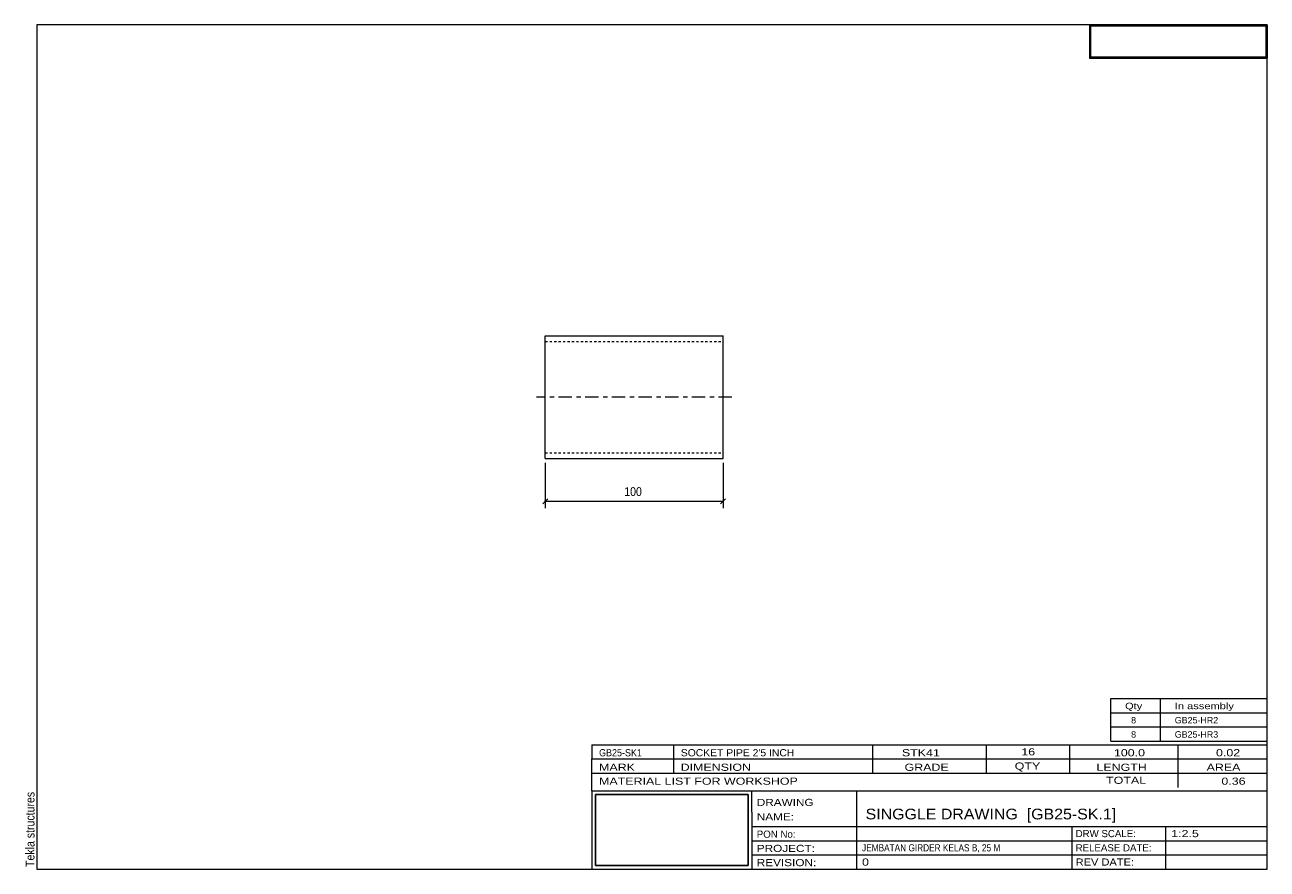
# Model space of a CAD drawing. Header units: millimetres. Extents: x 2 to 282, y 5 to 195.
import ezdxf

# ---------------------------------------------------------------- set-up
doc = ezdxf.new("R2010")
doc.units = ezdxf.units.MM
for name, pattern in [('XKITLINE00', [0]), ('XKITLINE03', [6, 3, -1, 1, -1]), ('XKITLINE04', [3, 0.5, -0.5, 0.5, -0.5, 0.5, -0.5])]:
    doc.linetypes.add(name, pattern=pattern)
for name, color, linetype, lineweight in [('DrawingSheet', 5, 'Continuous', 0), ('OtherObjectType', 1, 'Continuous', 0), ('Part', 2, 'Continuous', 0), ('Z-DIMENSIONS', 1, 'Continuous', 0)]:
    doc.layers.add(name, color=color, linetype=linetype, lineweight=lineweight)
doc.styles.add('ARIAL', font='ARIAL.TTF')
doc.styles.add('ARIAL_NARROW', font='ARIALN.TTF')
picture_1 = doc.add_image_def('image1.jpg', size_in_pixel=(1304, 175))
picture_2 = doc.add_image_def('image2.jpg', size_in_pixel=(188, 71))

# ---------------------------------------------------------------- blocks, each defined once
blk = doc.blocks.new('*A1')
at = {"layer": 'Part', "linetype": 'XKITLINE00', "lineweight": 0}
for p, q in [((119.5, 125), (159.5, 125)), ((119.5, 98.45), (119.5, 125)), ((159.5, 97.4), (159.5, 125)), ((119.5, 97.4), (119.5, 98.45)), ((119.5, 97.4), (159.5, 97.4))]:
    blk.add_line(p, q, dxfattribs=at)
at = {"layer": 'Part', "linetype": 'XKITLINE04', "lineweight": 0}
for p, q in [((119.5, 123.72), (159.5, 123.72)), ((119.5, 98.68), (159.5, 98.68))]:
    blk.add_line(p, q, dxfattribs=at)
at = {"layer": 'Part', "linetype": 'XKITLINE03', "lineweight": 0}
blk.add_line((161.5, 111.2), (117.5, 111.2), dxfattribs=at)
blk = doc.blocks.new('*A2')
at = {"layer": 'DrawingSheet', "linetype": 'XKITLINE00', "lineweight": 0}
for p, q in [((282, 195), (5, 195)), ((5, 195), (5, 5)), ((282, 5), (282, 195)), ((5, 5), (282, 5))]:
    blk.add_line(p, q, dxfattribs=at)
at = {"layer": 'DrawingSheet', "style": 'ARIAL', "width": 0.85}
blk.add_text('Tekla structures', height=2, rotation=90, dxfattribs=at).set_placement((4.5, 5.5))
blk = doc.blocks.new('*A3')
at = {"layer": 'OtherObjectType', "linetype": 'XKITLINE00', "lineweight": 0}
for p, q in [((242, 195), (282, 195)), ((242, 195), (242, 187.5)), ((282, 195), (282, 187.5)), ((242, 187.5), (282, 187.5))]:
    blk.add_line(p, q, dxfattribs=at)
image = blk.add_image(picture_1, insert=(242.25, 187.75), size_in_units=(39.5, 7))
blk = doc.blocks.new('*A4')
at = {"layer": 'OtherObjectType', "linetype": 'XKITLINE00', "lineweight": 0}
for p, q in [((246.8, 40.2), (246.8, 43.4)), ((246.8, 43.4), (282, 43.4)), ((258, 40.2), (258, 43.4)), ((282, 40.2), (282, 43.4)), ((246.8, 40.2), (282, 40.2)), ((246.8, 37), (246.8, 40.2)), ((258, 37), (258, 40.2)), ((282, 37), (282, 40.2)), ((246.8, 37), (282, 37)), ((246.8, 33.8), (246.8, 37)), ((258, 33.8), (258, 37)), ((282, 33.8), (282, 37)), ((246.8, 33.8), (282, 33.8))]:
    blk.add_line(p, q, dxfattribs=at)
at = {"layer": 'OtherObjectType', "style": 'ARIAL_NARROW'}
for s, width, p in [('Qty', 1.513248, (250, 41)), ('In assembly', 1.513248, (261.2, 41)), ('8', 1.211571, (251.38, 37.8)), ('GB25-HR2', 1.211571, (261.2, 37.8)), ('8', 1.211571, (251.38, 34.6)), ('GB25-HR3', 1.211571, (261.2, 34.6))]:
    blk.add_text(s, height=1.44, dxfattribs=dict(at, width=width)).set_placement(p)
blk = doc.blocks.new('*A5')
at = {"layer": 'OtherObjectType', "linetype": 'XKITLINE00', "lineweight": 0}
for p, q in [((130, 33), (282, 33)), ((130, 33), (130, 29.8)), ((130, 33), (282, 33)), ((148.4, 29.8), (148.4, 33)), ((193.2, 29.8), (193.2, 33)), ((218.8, 29.8), (218.8, 33)), ((237.6, 29.8), (237.6, 33)), ((262, 29.8), (262, 33)), ((282, 29.8), (282, 33)), ((130, 29.8), (282, 29.8)), ((130, 29.8), (282, 29.8)), ((130, 26.6), (130, 29.8)), ((148.4, 26.6), (148.4, 29.8)), ((193.2, 26.6), (193.2, 29.8)), ((218.8, 26.6), (218.8, 29.8)), ((237.6, 26.6), (237.6, 29.8)), ((262, 26.6), (262, 29.8)), ((282, 26.6), (282, 29.8)), ((130, 26.6), (282, 26.6)), ((130, 22.6), (130, 26.6)), ((262, 23.4), (262, 26.6)), ((282, 22.6), (282, 26.6)), ((130, 22.6), (130, 5)), ((130, 22.6), (282, 22.6)), ((166, 17.8), (166, 22.6)), ((189.6, 14.6), (189.6, 22.6)), ((282, 17.8), (282, 22.6)), ((166, 17.8), (166, 5)), ((282, 14.6), (282, 17.8)), ((166, 14.6), (282, 14.6)), ((189.6, 5), (189.6, 14.6)), ((238.13, 11.4), (238.13, 14.6)), ((259.2, 5), (259.2, 14.6)), ((282, 11.4), (282, 14.6)), ((166, 11.4), (282, 11.4)), ((238.13, 5), (238.13, 11.4)), ((282, 8.2), (282, 11.4)), ((166, 8.2), (282, 8.2)), ((282, 5), (282, 8.2)), ((130, 5), (282, 5)), ((160, 5), (282, 5))]:
    blk.add_line(p, q, dxfattribs=at)
at = {"layer": 'OtherObjectType', "style": 'ARIAL_NARROW'}
for s, height, width, p in [('GB25-SK1', 1.6, 1.100501, (131.6, 30.4)), ("SOCKET PIPE 2'5 INCH", 1.6, 1.270501, (150, 30.4)), ('STK41', 1.6, 1.525501, (199.78, 30.4)), ('16', 1.6, 1.525501, (226.65, 30.6)), ('100.0', 1.6, 1.525501, (247.51, 30.4)), ('0.02', 1.6, 1.525501, (270.48, 30.4)), ('MARK', 1.6, 1.525501, (131.6, 27.13)), ('DIMENSION', 1.6, 1.525501, (149.97, 27.13)), ('GRADE', 1.6, 1.525501, (200.37, 27.13)), ('QTY', 1.6, 1.525501, (225.17, 27.4)), ('LENGTH', 1.6, 1.525501, (243.57, 27.13)), ('AREA', 1.6, 1.525501, (268.37, 27.13)), ('MATERIAL LIST FOR WORKSHOP', 1.6, 1.525501, (131.6, 24)), ('TOTAL', 1.6, 1.525501, (245.74, 24.2)), ('0.36', 1.6, 1.525501, (271.7, 24)), ('DRAWING', 1.6, 1.445, (167.1, 19.22)), ('NAME:', 1.6, 1.445, (167.1, 15.98)), ('SINGGLE DRAWING  [GB25-SK.1]', 2.4, 1.304651, (191.6, 16.2)), ('PON No:', 1.6, 1.19, (167.1, 12.07)), ('DRW SCALE:', 1.6, 1.19, (238.88, 12.2)), ('1:2.5', 1.6, 1.525501, (260.4, 12.2)), ('PROJECT:', 1.6, 1.445, (167.1, 8.87)), ('JEMBATAN GIRDER KELAS B, 25 M', 1.6, 1.015501, (190.8, 9)), ('RELEASE DATE:', 1.6, 1.19, (238.88, 9)), ('REVISION:', 1.6, 1.445, (167.1, 5.67)), ('0', 1.6, 1.525501, (190.8, 5.8)), ('REV DATE:', 1.6, 1.36, (238.88, 5.8))]:
    blk.add_text(s, height=height, dxfattribs=dict(at, width=width)).set_placement(p)
image = blk.add_image(picture_2, insert=(130.8, 5.8), size_in_units=(34.4, 16))
blk = doc.blocks.new('*A6')
at = {"layer": 'Z-DIMENSIONS', "linetype": 'XKITLINE00', "lineweight": 0}
for p, q in [((119.5, 96.4), (119.5, 86.21)), ((159.5, 96.4), (159.5, 86.21)), ((120.07, 88.37), (118.93, 87.24)), ((119.5, 87.81), (159.5, 87.81)), ((160.07, 88.37), (158.93, 87.24))]:
    blk.add_line(p, q, dxfattribs=at)
at = {"layer": 'Z-DIMENSIONS'}
for p in [(119.5, 87.81), (159.5, 87.81)]:
    blk.add_point(p, dxfattribs=at)
at = {"layer": 'Z-DIMENSIONS', "style": 'ARIAL', "width": 0.85}
blk.add_text('100', height=2, dxfattribs=at).set_placement((137.27, 88.96))

msp = doc.modelspace()

# ---------------------------------------------------------------- block references
at = {"lineweight": 0}
for name in ['*A2', '*A3', '*A1', '*A6', '*A4', '*A5']:
    msp.add_blockref(name, (0, 0), dxfattribs=at)

doc.saveas('drawing.dxf')
